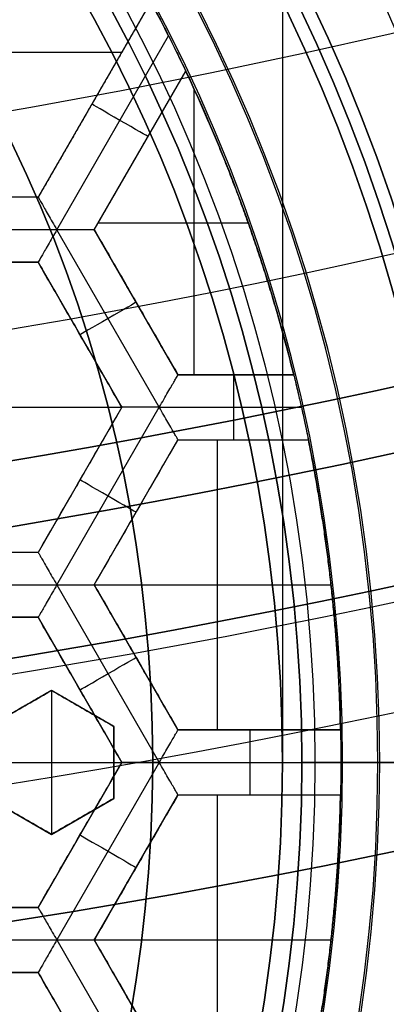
# Model space of a CAD drawing. Header units: centimetres. Extents: x -14.2 to 14.2, y -23.9 to 0.
# Tile 58 of 256: x 0.499 to 0.64, y -23.143 to -22.764. Entities that reach past the tile are written whole.
import ezdxf

# ---------------------------------------------------------------- set-up
doc = ezdxf.new("R2010")
doc.units = ezdxf.units.CM
doc.layers.add('Default', color=7, linetype='Continuous', true_color=0x000000)

# ---------------------------------------------------------------- blocks, each defined once
blk = doc.blocks.new('Block 10')
at = {"layer": 'Default', "extrusion": (0, -1, 0)}
for centre, radius in [((0, 20, 11.64412), 3.05615), ((0, 20, 11.74394), 3.15), ((0, 20, 12.75), 3.15), ((0, 20, 12.8), 3.15), ((0, 20, 12.85), 3.15), ((0, 20, 13.5), 3), ((0, 20, 16.45), 3.05), ((0, 20, 16.45), 2.975), ((0, 20, 16.65), 3.05)]:
    blk.add_arc(centre, radius, 0, 180, dxfattribs=at)
at = {"layer": 'Default', "extrusion": (0, 1, 0)}
for centre, radius in [((0, 20, -11.82197), 3.15), ((0, 20, -11.9), 3.15), ((0, 20, -13.625), 3), ((0, 20, -13.75), 3), ((0, 20, -16.08611), 2.84213), ((0, 20, -16.3051), 3.09762), ((0, 20, -16.41899), 3.15), ((0, 20, -16.5345), 3.15), ((0, 20, -16.55), 3.05), ((0, 20, -16.55), 2.975), ((0, 20, -16.65), 3.15), ((0, 20, -16.65), 2.975), ((0, 20, -16.7), 2.925), ((0, 20, -16.7), 2.925)]:
    blk.add_arc(centre, radius, 0, 180, dxfattribs=at)

msp = doc.modelspace()

# ---------------------------------------------------------------- linework, layer by layer
at = {"layer": 'Default'}
for p, q in [((0.54931, -22.75715, -4.30625), (0.50585, -22.83242, -4.30625)), ((0.51307, -22.84492, -4.3525), (0.55614, -22.77033, -4.3525)), ((0.4091, -22.77657, -4.2725), (0.5381, -22.77657, -4.2725)), ((0.5275, -22.84492, -4.30625), (0.56275, -22.78388, -4.30625)), ((0.56593, -22.90078, -4.2725), (0.56593, -22.7907, -4.2725)), ((0.52758, -22.79479, -4.34), (0.52758, -22.79479, -4.2725)), ((0.54512, -22.8144, -4.34), (0.54512, -22.8144, -4.2725)), ((0.50585, -22.83242, -4.30625), (0.44135, -22.83242, -4.30625)), ((0.51307, -22.84492, -4.3525), (0.43413, -22.84492, -4.3525)), ((0.55254, -22.91328, -4.3525), (0.51307, -22.84492, -4.3525)), ((0.55975, -22.90078, -4.30625), (0.5275, -22.84492, -4.30625)), ((0.529, -22.84233, -4.2725), (0.58684, -22.84233, -4.2725)), ((0.44135, -22.85742, -4.30625), (0.50585, -22.85742, -4.30625)), ((0.50585, -22.85742, -4.30625), (0.5381, -22.91328, -4.30625)), ((0.54363, -22.87285, -4.34), (0.54363, -22.87285, -4.2725)), ((0.52197, -22.88535, -4.34), (0.52197, -22.88535, -4.2725)), ((0.60435, -22.90078, -4.30625), (0.55975, -22.90078, -4.30625)), ((0.58205, -22.90078, -4.34), (0.58205, -22.90078, -4.2725)), ((0.4091, -22.91328, -4.2725), (0.5381, -22.91328, -4.2725)), ((0.5381, -22.91328, -4.30625), (0.50585, -22.96914, -4.30625)), ((0.51307, -22.98164, -4.3525), (0.55254, -22.91328, -4.3525)), ((0.55254, -22.91328, -4.3525), (0.6073, -22.91328, -4.3525)), ((0.5275, -22.98164, -4.30625), (0.55975, -22.92578, -4.30625)), ((0.55975, -22.92578, -4.30625), (0.60998, -22.92578, -4.30625)), ((0.57494, -23.0375, -4.2725), (0.57494, -22.92578, -4.2725)), ((0.58487, -22.92578, -4.34), (0.58487, -22.92578, -4.2725)), ((0.52197, -22.94121, -4.34), (0.52197, -22.94121, -4.2725)), ((0.54363, -22.95371, -4.34), (0.54363, -22.95371, -4.2725)), ((0.50585, -22.96914, -4.30625), (0.44135, -22.96914, -4.30625)), ((0.43413, -22.98164, -4.3525), (0.51307, -22.98164, -4.3525)), ((0.51307, -22.98164, -4.3525), (0.55253, -23.05, -4.3525)), ((0.5275, -22.98164, -4.2725), (0.61874, -22.98164, -4.2725)), ((0.5275, -22.98164, -4.34), (0.55975, -23.0375, -4.34)), ((0.55975, -23.0375, -4.30625), (0.5275, -22.98164, -4.30625)), ((0.44135, -22.99414, -4.30625), (0.50585, -22.99414, -4.30625)), ((0.50585, -22.99414, -4.30625), (0.5381, -23.05, -4.30625)), ((0.54363, -23.00957, -4.34), (0.54363, -23.00957, -4.2725)), ((0.511, -23.02229, -3.12572), (0.487, -23.03614, -3.12572)), ((0.535, -23.03614, -3.13018), (0.511, -23.02229, -3.13018)), ((0.511, -23.02229, -3.145), (0.511, -23.07771, -3.145)), ((0.52197, -23.02207, -4.34), (0.52197, -23.02207, -4.2725)), ((0.499, -23.02922, -3.145), (0.499, -23.02922, -3.11089)), ((0.523, -23.02922, -3.145), (0.523, -23.02922, -3.11961)), ((0.535, -23.06386, -3.13442), (0.535, -23.03614, -3.13442)), ((0.62237, -23.0375, -4.30625), (0.55975, -23.0375, -4.30625)), ((0.59106, -23.0375, -4.34), (0.59106, -23.0375, -4.2725)), ((0.4091, -23.05, -4.2725), (0.5381, -23.05, -4.2725)), ((0.487, -23.05, -3.145), (0.535, -23.05, -3.145)), ((0.5381, -23.05, -4.30625), (0.50585, -23.10586, -4.30625)), ((0.55253, -23.05, -4.3525), (0.51306, -23.11836, -4.3525)), ((0.535, -23.05, -3.145), (0.535, -23.05, -3.12383)), ((0.55, -23.05, -3.1125), (0.6075, -23.05, -3.1125)), ((0.55253, -23.05, -4.3525), (0.6225, -23.05, -4.3525)), ((0.6, -23.05, -3), (0.6, -23.05, -3.1)), ((0.6, -23.05, -3.1), (0.7025, -23.05, -3.1)), ((0.6075, -23.05, -4.37848), (0.6225, -23.05, -4.3525)), ((0.6375, -23.05, -4.3975), (0.6075, -23.05, -4.3975)), ((0.6075, -23.05, -3.145), (0.62317, -23.05, -3.145)), ((0.63677, -23.05, -3.1075), (0.6725, -23.05, -3.1075)), ((0.487, -23.06386, -3.12572), (0.511, -23.07771, -3.12572)), ((0.511, -23.07771, -3.13018), (0.535, -23.06386, -3.13018)), ((0.5275, -23.11836, -4.30625), (0.55975, -23.0625, -4.30625)), ((0.55975, -23.0625, -4.30625), (0.62237, -23.0625, -4.30625)), ((0.57494, -23.17422, -4.2725), (0.57494, -23.0625, -4.2725)), ((0.59106, -23.0625, -4.34), (0.59106, -23.0625, -4.2725)), ((0.499, -23.07078, -3.145), (0.499, -23.07078, -3.11089)), ((0.523, -23.07078, -3.145), (0.523, -23.07078, -3.11961)), ((0.52197, -23.07793, -4.34), (0.52197, -23.07793, -4.2725)), ((0.54363, -23.09043, -4.34), (0.54363, -23.09043, -4.2725)), ((0.50585, -23.10586, -4.30625), (0.44135, -23.10586, -4.30625)), ((0.43413, -23.11836, -4.3525), (0.51306, -23.11836, -4.3525)), ((0.51307, -23.11836, -4.3525), (0.55253, -23.18672, -4.3525)), ((0.5275, -23.11836, -4.2725), (0.61874, -23.11836, -4.2725)), ((0.55975, -23.17422, -4.30625), (0.5275, -23.11836, -4.30625)), ((0.44135, -23.13086, -4.30625), (0.50585, -23.13086, -4.30625)), ((0.50585, -23.13086, -4.30625), (0.5381, -23.18672, -4.30625))]:
    msp.add_line(p, q, dxfattribs=at)
at = {"layer": 'Default', "extrusion": (1, 0, 0)}
for centre, radius, start, end in [((-20.05, -3, 0.6), 3, 90, 180), ((-22.91328, -4.34, 0.58126), 0.0125, 180, 0), ((-23.05, -4.34, 0.58752), 0.0125, 180, 0)]:
    msp.add_arc(centre, radius, start, end, dxfattribs=at)
at = {"layer": 'Default', "extrusion": (0, 0, -1)}
for centre, radius, start, end in [((0, -23.05, 3), 0.9, 90, 270), ((0, -23.05, 3.79), 0.9, 90, 270), ((0, -23.05, 4.6), 0.855, 90, 270), ((0, -23.05, 4.28676), 0.835, 90, 270), ((0, -23.05, 4.3375), 0.82, 0, 180), ((0, -23.05, 4.295), 0.8075, 90, 270), ((0, -23.05, 4.3125), 0.795, 0, 180), ((0, -23.05, 4.17865), 0.775, 90, 180), ((0, -23.05, 4.2025), 0.7575, 0, 180), ((0, -23.05, 4.245), 0.7575, 90, 270), ((0, -23.05, 4.2725), 0.7275, 0, 180), ((0, -23.05, 3.125), 0.6775, 0, 180), ((0, -23.05, 3.135), 0.6775, 0, 180), ((0, -23.05, 3.1075), 0.6725, 0, 180), ((0, -23.05, 3.145), 0.6725, 0, 180), ((0, -23.05, 4.2725), 0.6675, 0, 180), ((0, -23.05, 3.12652), 0.6125, 0, 180), ((0, -23.05, 3.1125), 0.6075, 0, 180), ((0, -23.05, 3.145), 0.6075, 0, 180), ((0, -23.05, 3.05), 0.6, 90, 270), ((0, -23.05, 3.1209), 0.55, 0, 180), ((0, -23.05, 4.3525), 0.6225, 153.3027, 167.31294), ((0, -23.05, 4.2725), 0.6225, 154.69044, 166.13081), ((0, -23.05, 4.3525), 0.6225, 167.31294, 180.00004), ((0, -23.05, 4.2725), 0.6225, 168.4896, 178.84941), ((0, -23.05, 4.3375), 0.82, 180, 0), ((0, -23.05, 4.3125), 0.795, 180, 0), ((0, -23.05, 4.2025), 0.7575, 180, 0), ((0, -23.05, 4.2725), 0.7275, 180, 0), ((0, -23.05, 3.125), 0.6775, 180, 0), ((0, -23.05, 3.135), 0.6775, 180, 0), ((0, -23.05, 3.145), 0.6725, 180, 0), ((0, -23.05, 3.1075), 0.6725, 180, 0), ((0, -23.05, 4.2725), 0.6675, 180, 0), ((0, -23.05, 3.12652), 0.6125, 180, 0), ((0, -23.05, 3.145), 0.6075, 180, 0), ((0, -23.05, 3.1125), 0.6075, 180, 0), ((0, -23.05, 4.37848), 0.6075, 180, 0), ((0, -23.05, 4.3975), 0.6075, 180, 0), ((0, -23.05, 3.1209), 0.55, 180, 0), ((0, -23.05, 4.3525), 0.6225, 180.00004, 192.68702), ((0, -23.05, 4.2725), 0.6225, 181.15059, 191.5104)]:
    msp.add_arc(centre, radius, start, end, dxfattribs=at)
at = {"layer": 'Default'}
for centre, radius, start, end in [((0, -23.05, -4.58), 0.835, 270, 90), ((0, -23.05, -4.43338), 0.835, 270, 90), ((0, -23.05, -4.3125), 0.7825, 0, 180), ((0, -23.05, -4.207), 0.775, 270, 90), ((0, -23.05, -4.19283), 0.775, 270, 90), ((0, -23.05, -4.2875), 0.7575, 0, 180), ((0, -23.05, -4.245), 0.7575, 0, 180), ((0, -23.05, -3.1), 0.7025, 0, 180), ((0, -23.05, -3.145), 0.6775, 0, 180), ((0, -23.05, -3.12625), 0.6725, 0, 180), ((0, -23.05, -4.3675), 0.6675, 0, 180), ((0, -23.05, -4.32), 0.6675, 0, 180), ((0, -23.05, -4.3975), 0.6375, 0, 180), ((0, -23.05, -3.1075), 0.63677, 0, 180), ((0, -23.05, -3.145), 0.62317, 0, 180), ((0, -23.05, -4.37848), 0.6075, 0, 180), ((0, -23.05, -4.3975), 0.6075, 0, 180), ((0, -23.05, -4.38799), 0.6075, 0, 180), ((0, -23.05, -3.12875), 0.6075, 0, 180), ((0, -23.05, -3), 0.6, 270, 90), ((0, -23.05, -3.1), 0.6, 270, 90), ((0, -23.05, -3.1125), 0.55, 0, 180), ((0, -23.05, -3.12929), 0.55, 0, 180), ((0, -23.05, -4.3575), 0.7275, 10, 35), ((0, -23.05, -4.3525), 0.6225, 26.6973, 33.30284), ((0, -23.05, -4.3125), 0.7825, 180, 0), ((0, -23.05, -4.2875), 0.7575, 180, 0), ((0, -23.05, -4.245), 0.7575, 180, 0), ((0, -23.05, -3.1), 0.7025, 180, 0), ((0, -23.05, -3.145), 0.6775, 180, 0), ((0, -23.05, -3.12625), 0.6725, 180, 0), ((0, -23.05, -4.3675), 0.6675, 180, 0), ((0, -23.05, -4.32), 0.6675, 180, 0), ((0, -23.05, -4.3975), 0.6375, 180, 0), ((0, -23.05, -3.1075), 0.63677, 180, 0), ((0, -23.05, -3.145), 0.62317, 180, 0), ((0, -23.05, -3.12875), 0.6075, 180, 0), ((0, -23.05, -4.38799), 0.6075, 180, 0), ((0, -23.05, -3.12929), 0.55, 180, 0), ((0, -23.05, -3.1125), 0.55, 180, 0), ((0, -23.05, -4.17865), 0.775, 270, 0)]:
    msp.add_arc(centre, radius, start, end, dxfattribs=at)
at = {"layer": 'Default', "extrusion": (0.5, 0.866025, 0)}
msp.add_arc((-11.86679, -4.34, -19.47913), 0.0125, 180, 0, dxfattribs=at)
at = {"layer": 'Default', "extrusion": (-0.5, 0.866025, -1.77636e-14)}
msp.add_arc((10.97813, -4.34, -20.08029), 0.0125, 180, 360, dxfattribs=at)
at = {"layer": 'Default', "extrusion": (0.5, 0.866025, 1.77636e-14)}
msp.add_arc((-11.93515, -4.34, -19.60669), 0.0125, 180, 360, dxfattribs=at)
at = {"layer": 'Default', "extrusion": (0.5, -0.866025, 0)}
msp.add_arc((-11.04649, -4.34, 20.19869), 0.0125, 180, 360, dxfattribs=at)
at = {"layer": 'Default', "extrusion": (0, 1, 0)}
msp.add_arc((-0.6375, -4.3675, -23.05), 0.03, 180, 270, dxfattribs=at)
at = {"layer": 'Default', "extrusion": (-0.5, -0.866025, -1.77636e-14)}
msp.add_arc((12.00351, -4.34, 19.72509), 0.0125, 180, 0, dxfattribs=at)
at = {"layer": 'Default'}
for points, degree in [([(0, -22.15, -4.58), (0.02354, -22.15, -4.58), (0.07064, -22.15184, -4.57997), (0.14099, -22.16018, -4.57998), (0.21022, -22.17395, -4.57998), (0.27839, -22.19316, -4.57998), (0.34478, -22.21766, -4.57998), (0.40892, -22.24722, -4.57998), (0.47076, -22.28185, -4.57998), (0.5295, -22.32111, -4.57998), (0.58506, -22.36489, -4.57998), (0.63709, -22.41299, -4.57998), (0.68501, -22.46483, -4.57998), (0.72886, -22.52044, -4.57998), (0.76818, -22.5793, -4.57998), (0.80269, -22.64091, -4.57998), (0.83237, -22.70527, -4.57998), (0.85682, -22.77158, -4.57998), (0.87602, -22.83963, -4.57998), (0.88984, -22.90913, -4.57998), (0.89814, -22.97925, -4.57998), (0.90093, -23.05, -4.57998), (0.89814, -23.12075, -4.57998), (0.88985, -23.19086, -4.57998), (0.87602, -23.26037, -4.57998), (0.85682, -23.32842, -4.57998), (0.83237, -23.39473, -4.57998), (0.80269, -23.45909, -4.57998), (0.76819, -23.52069, -4.57998), (0.72886, -23.57956, -4.57998), (0.68501, -23.63517, -4.57998), (0.63709, -23.68701, -4.57998), (0.58506, -23.73511, -4.57998), (0.52951, -23.77889, -4.57998), (0.47076, -23.81815, -4.57998), (0.40892, -23.85278, -4.57998), (0.34478, -23.88234, -4.57998), (0.27839, -23.90684, -4.57998), (0.21023, -23.92605, -4.57998), (0.14099, -23.93982, -4.57998), (0.07064, -23.94816, -4.57997), (0.02354, -23.95, -4.58), (0, -23.95, -4.58)], 3), ([(0, -22.17001, -4.59999), (0.02307, -22.17001, -4.59999), (0.06904, -22.17183, -4.6), (0.13786, -22.17997, -4.6), (0.20555, -22.19343, -4.6), (0.2722, -22.21222, -4.6), (0.33711, -22.23617, -4.6), (0.39982, -22.26508, -4.6), (0.46029, -22.29894, -4.6), (0.51773, -22.33732, -4.6), (0.57205, -22.38013, -4.6), (0.62292, -22.42716, -4.6), (0.66977, -22.47785, -4.6), (0.71265, -22.53222, -4.6), (0.7511, -22.58977, -4.6), (0.78484, -22.65001, -4.6), (0.81385, -22.71294, -4.6), (0.83776, -22.77777, -4.6), (0.85654, -22.84431, -4.6), (0.87005, -22.91227, -4.6), (0.87816, -22.98082, -4.6), (0.88089, -23.05, -4.6), (0.87816, -23.11918, -4.6), (0.87005, -23.18773, -4.6), (0.85654, -23.25569, -4.6), (0.83776, -23.32222, -4.6), (0.81385, -23.38706, -4.6), (0.78484, -23.44999, -4.6), (0.7511, -23.51022, -4.6), (0.71265, -23.56778, -4.6), (0.66978, -23.62215, -4.6), (0.62292, -23.67284, -4.6), (0.57205, -23.71987, -4.6), (0.51773, -23.76268, -4.6), (0.46029, -23.80106, -4.6), (0.39983, -23.83492, -4.6), (0.33711, -23.86382, -4.6), (0.2722, -23.88778, -4.6), (0.20555, -23.90657, -4.6), (0.13786, -23.92003, -4.6), (0.06904, -23.92817, -4.6), (0.02307, -23.92999, -4.59999), (0, -23.92999, -4.59999)], 3), ([(0.54931, -22.75715, -4.2725), (0.52758, -22.79479, -4.2725), (0.50585, -22.83242, -4.2725)], 2), ([(0.54931, -22.75715, -4.34), (0.52758, -22.79479, -4.34), (0.50585, -22.83243, -4.34)], 2), ([(0.55614, -22.77033, -4.3525), (0.55671, -22.77147, -4.3525), (0.55781, -22.77366, -4.35224), (0.55933, -22.77677, -4.35111), (0.56061, -22.7794, -4.3494), (0.56159, -22.78144, -4.34729), (0.56227, -22.78286, -4.34495), (0.56266, -22.78369, -4.3425), (0.56275, -22.78388, -4.34084), (0.56275, -22.78388, -4.34)], 3), ([(0.5275, -22.84492, -4.2725), (0.54512, -22.8144, -4.2725), (0.56275, -22.78388, -4.2725)], 2), ([(0.5275, -22.84492, -4.34), (0.54512, -22.8144, -4.34), (0.56275, -22.78388, -4.34)], 2), ([(0.56275, -22.78388, -4.34), (0.56275, -22.78388, -4.30625), (0.56275, -22.78388, -4.2725)], 2), ([(0.50585, -22.83242, -4.2725), (0.4736, -22.83242, -4.2725), (0.44135, -22.83242, -4.2725)], 2), ([(0.50585, -22.83243, -4.34), (0.4736, -22.83243, -4.34), (0.44135, -22.83243, -4.34)], 2), ([(0.50585, -22.83243, -4.34), (0.50585, -22.83242, -4.30625), (0.50585, -22.83242, -4.2725)], 2), ([(0.50585, -22.83243, -4.34), (0.50585, -22.83243, -4.34086), (0.50596, -22.8326, -4.34258), (0.50642, -22.8334, -4.34509), (0.5072, -22.83475, -4.34744), (0.5083, -22.83665, -4.34952), (0.50969, -22.83907, -4.35117), (0.51131, -22.84188, -4.35225), (0.51248, -22.8439, -4.3525), (0.51307, -22.84492, -4.3525)], 3), ([(0.58609, -22.84024, -4.3525), (0.58609, -22.84024, -4.3125), (0.58609, -22.84024, -4.2725)], 2), ([(0.51307, -22.84492, -4.3525), (0.51248, -22.84595, -4.3525), (0.51131, -22.84797, -4.35225), (0.50969, -22.85078, -4.35117), (0.50829, -22.85319, -4.34952), (0.5072, -22.85509, -4.34744), (0.50642, -22.85644, -4.34509), (0.50596, -22.85724, -4.34258), (0.50585, -22.85742, -4.34086), (0.50585, -22.85742, -4.34)], 3), ([(0.5275, -22.84492, -4.34), (0.5275, -22.84492, -4.34086), (0.5273, -22.84492, -4.34258), (0.52637, -22.84492, -4.34509), (0.52481, -22.84492, -4.34744), (0.52262, -22.84492, -4.34952), (0.51983, -22.84492, -4.35117), (0.51659, -22.84492, -4.35225), (0.51425, -22.84492, -4.3525), (0.51307, -22.84492, -4.3525)], 3), ([(0.5275, -22.84492, -4.2725), (0.5275, -22.84492, -4.30625), (0.5275, -22.84492, -4.34)], 2), ([(0.55975, -22.90078, -4.2725), (0.54363, -22.87285, -4.2725), (0.5275, -22.84492, -4.2725)], 2), ([(0.5275, -22.84492, -4.34), (0.54363, -22.87285, -4.34), (0.55975, -22.90078, -4.34)], 2), ([(0.50585, -22.85742, -4.2725), (0.4736, -22.85742, -4.2725), (0.44135, -22.85742, -4.2725)], 2), ([(0.50585, -22.85742, -4.34), (0.4736, -22.85742, -4.34), (0.44135, -22.85742, -4.34)], 2), ([(0.50585, -22.85742, -4.34), (0.50585, -22.85742, -4.30625), (0.50585, -22.85742, -4.2725)], 2), ([(0.50585, -22.85742, -4.2725), (0.52197, -22.88535, -4.2725), (0.5381, -22.91328, -4.2725)], 2), ([(0.5381, -22.91328, -4.34), (0.52198, -22.88535, -4.34), (0.50585, -22.85742, -4.34)], 2), ([(0.55253, -22.91328, -4.3525), (0.55313, -22.91226, -4.3525), (0.5543, -22.91024, -4.35225), (0.55592, -22.90743, -4.35117), (0.55731, -22.90501, -4.34952), (0.55841, -22.90311, -4.34744), (0.55919, -22.90177, -4.34509), (0.55965, -22.90097, -4.34258), (0.55975, -22.90078, -4.34086), (0.55975, -22.90078, -4.34)], 3), ([(0.55975, -22.90078, -4.2725), (0.58205, -22.90078, -4.2725), (0.60435, -22.90078, -4.2725)], 2), ([(0.55975, -22.90078, -4.34), (0.58205, -22.90078, -4.34), (0.60435, -22.90078, -4.34)], 2), ([(0.55975, -22.90078, -4.34), (0.55975, -22.90078, -4.30625), (0.55975, -22.90078, -4.2725)], 2), ([(0.60435, -22.90078, -4.2725), (0.60435, -22.90078, -4.30625), (0.60435, -22.90078, -4.34)], 2), ([(0.5381, -22.91328, -4.2725), (0.52197, -22.94121, -4.2725), (0.50585, -22.96914, -4.2725)], 2), ([(0.5381, -22.91328, -4.34), (0.52198, -22.94121, -4.34), (0.50585, -22.96914, -4.34)], 2), ([(0.5381, -22.91328, -4.34), (0.5381, -22.91328, -4.30625), (0.5381, -22.91328, -4.2725)], 2), ([(0.55253, -22.91328, -4.3525), (0.55135, -22.91328, -4.3525), (0.54902, -22.91328, -4.35225), (0.54577, -22.91328, -4.35117), (0.54299, -22.91328, -4.34952), (0.54079, -22.91328, -4.34744), (0.53923, -22.91328, -4.34509), (0.53831, -22.91328, -4.34258), (0.5381, -22.91328, -4.34086), (0.5381, -22.91328, -4.34)], 3), ([(0.55975, -22.92578, -4.34), (0.55975, -22.92578, -4.34086), (0.55965, -22.92561, -4.34258), (0.55919, -22.9248, -4.34509), (0.55841, -22.92346, -4.34744), (0.55731, -22.92156, -4.34952), (0.55592, -22.91914, -4.35117), (0.55429, -22.91633, -4.35225), (0.55313, -22.91431, -4.3525), (0.55253, -22.91328, -4.3525)], 3), ([(0.6073, -22.91328, -4.3525), (0.60752, -22.91425, -4.3525), (0.60794, -22.91612, -4.35228), (0.60852, -22.91881, -4.35133), (0.60903, -22.9212, -4.34981), (0.60945, -22.92319, -4.3478), (0.60975, -22.92466, -4.34542), (0.60994, -22.92558, -4.34277), (0.60998, -22.92578, -4.34094), (0.60998, -22.92578, -4.34)], 3), ([(0.5275, -22.98164, -4.2725), (0.54363, -22.95371, -4.2725), (0.55975, -22.92578, -4.2725)], 2), ([(0.5275, -22.98164, -4.34), (0.54363, -22.95371, -4.34), (0.55975, -22.92578, -4.34)], 2), ([(0.55975, -22.92578, -4.2725), (0.58487, -22.92578, -4.2725), (0.60998, -22.92578, -4.2725)], 2), ([(0.55975, -22.92578, -4.34), (0.58487, -22.92578, -4.34), (0.60998, -22.92578, -4.34)], 2), ([(0.55975, -22.92578, -4.2725), (0.55975, -22.92578, -4.30625), (0.55975, -22.92578, -4.34)], 2), ([(0.60998, -22.92578, -4.34), (0.60998, -22.92578, -4.30625), (0.60998, -22.92578, -4.2725)], 2), ([(0.50585, -22.96914, -4.2725), (0.4736, -22.96914, -4.2725), (0.44135, -22.96914, -4.2725)], 2), ([(0.50585, -22.96914, -4.34), (0.4736, -22.96914, -4.34), (0.44135, -22.96914, -4.34)], 2), ([(0.50585, -22.96914, -4.34), (0.50585, -22.96914, -4.30625), (0.50585, -22.96914, -4.2725)], 2), ([(0.50585, -22.96914, -4.34), (0.50585, -22.96914, -4.34086), (0.50596, -22.96932, -4.34258), (0.50642, -22.97012, -4.34509), (0.5072, -22.97147, -4.34744), (0.50829, -22.97337, -4.34952), (0.50969, -22.97579, -4.35117), (0.51131, -22.9786, -4.35225), (0.51247, -22.98062, -4.3525), (0.51307, -22.98164, -4.3525)], 3), ([(0.51307, -22.98164, -4.3525), (0.51247, -22.98267, -4.3525), (0.51131, -22.98469, -4.35225), (0.50968, -22.9875, -4.35117), (0.50829, -22.98991, -4.34952), (0.50719, -22.99181, -4.34744), (0.50642, -22.99316, -4.34509), (0.50595, -22.99396, -4.34258), (0.50585, -22.99414, -4.34086), (0.50585, -22.99414, -4.34)], 3), ([(0.51307, -22.98164, -4.3525), (0.51425, -22.98164, -4.3525), (0.51658, -22.98165, -4.35225), (0.51983, -22.98165, -4.35117), (0.52262, -22.98165, -4.34952), (0.52481, -22.98165, -4.34744), (0.52637, -22.98164, -4.34509), (0.52729, -22.98165, -4.34258), (0.5275, -22.98164, -4.34086), (0.5275, -22.98164, -4.34)], 3), ([(0.55975, -23.0375, -4.2725), (0.54363, -23.00957, -4.2725), (0.5275, -22.98164, -4.2725)], 2), ([(0.5275, -22.98164, -4.34), (0.54362, -23.00957, -4.34), (0.55975, -23.0375, -4.34)], 2), ([(0.5275, -22.98164, -4.34), (0.5275, -22.98164, -4.30625), (0.5275, -22.98164, -4.2725)], 2), ([(0.61869, -22.98122, -4.3525), (0.61869, -22.98122, -4.3125), (0.61869, -22.98122, -4.2725)], 2), ([(0.50585, -22.99414, -4.34), (0.4736, -22.99414, -4.34), (0.44135, -22.99414, -4.34)], 2), ([(0.44135, -22.99414, -4.2725), (0.4736, -22.99414, -4.2725), (0.50585, -22.99414, -4.2725)], 2), ([(0.5381, -23.05, -4.34), (0.52197, -23.02207, -4.34), (0.50585, -22.99414, -4.34)], 2), ([(0.50585, -22.99414, -4.2725), (0.52197, -23.02207, -4.2725), (0.5381, -23.05, -4.2725)], 2), ([(0.50585, -22.99414, -4.2725), (0.50585, -22.99414, -4.30625), (0.50585, -22.99414, -4.34)], 2), ([(0.487, -23.03614, -3.10643), (0.48957, -23.03466, -3.10738), (0.49477, -23.03166, -3.10931), (0.50276, -23.02704, -3.11229), (0.50823, -23.02389, -3.11433), (0.511, -23.02229, -3.11537)], 3), ([(0.511, -23.02229, -3.145), (0.499, -23.02922, -3.145), (0.487, -23.03614, -3.145)], 2), ([(0.511, -23.02229, -3.145), (0.511, -23.02229, -3.13018), (0.511, -23.02229, -3.11537)], 2), ([(0.511, -23.02229, -3.11537), (0.51357, -23.02377, -3.11627), (0.51877, -23.02677, -3.11811), (0.52676, -23.03139, -3.12095), (0.53223, -23.03454, -3.1229), (0.535, -23.03614, -3.1239)], 3), ([(0.535, -23.03614, -3.145), (0.523, -23.02922, -3.145), (0.511, -23.02229, -3.145)], 2), ([(0.535, -23.03614, -3.145), (0.535, -23.03614, -3.13445), (0.535, -23.03614, -3.1239)], 2), ([(0.535, -23.03614, -3.1239), (0.535, -23.03768, -3.12388), (0.535, -23.04076, -3.12386), (0.535, -23.04538, -3.12384), (0.535, -23.04846, -3.12383), (0.535, -23.05, -3.12383)], 3), ([(0.535, -23.06386, -3.145), (0.535, -23.05, -3.145), (0.535, -23.03614, -3.145)], 2), ([(0.55253, -23.05, -4.3525), (0.55313, -23.04897, -4.3525), (0.55429, -23.04696, -4.35225), (0.55591, -23.04414, -4.35117), (0.55731, -23.04173, -4.34952), (0.5584, -23.03983, -4.34744), (0.55918, -23.03848, -4.34509), (0.55965, -23.03768, -4.34258), (0.55975, -23.0375, -4.34086), (0.55975, -23.0375, -4.34)], 3), ([(0.55975, -23.0375, -4.2725), (0.59106, -23.0375, -4.2725), (0.62237, -23.0375, -4.2725)], 2), ([(0.55975, -23.0375, -4.34), (0.59106, -23.0375, -4.34), (0.62237, -23.0375, -4.34)], 2), ([(0.55975, -23.0375, -4.34), (0.55975, -23.0375, -4.30625), (0.55975, -23.0375, -4.2725)], 2), ([(0.62237, -23.0375, -4.34), (0.62237, -23.0375, -4.34095), (0.62238, -23.03772, -4.3428), (0.6224, -23.03865, -4.34547), (0.62242, -23.04015, -4.34786), (0.62245, -23.04215, -4.34986), (0.62248, -23.04453, -4.35136), (0.6225, -23.0472, -4.35229), (0.6225, -23.04905, -4.3525), (0.6225, -23.05, -4.3525)], 3), ([(0.62237, -23.0375, -4.2725), (0.62237, -23.0375, -4.30625), (0.62237, -23.0375, -4.34)], 2), ([(0.50585, -23.10586, -4.34), (0.52197, -23.07793, -4.34), (0.5381, -23.05, -4.34)], 2), ([(0.50585, -23.10586, -4.2725), (0.52197, -23.07793, -4.2725), (0.5381, -23.05, -4.2725)], 2), ([(0.535, -23.05, -3.12383), (0.5425, -23.05, -3.12656), (0.55, -23.05, -3.12929)], 2), ([(0.535, -23.05, -3.12383), (0.535, -23.05154, -3.12383), (0.535, -23.05462, -3.12384), (0.535, -23.05924, -3.12386), (0.535, -23.06232, -3.12388), (0.535, -23.06386, -3.1239)], 3), ([(0.55253, -23.05, -4.3525), (0.55135, -23.05, -4.3525), (0.54901, -23.05, -4.35225), (0.54577, -23.05, -4.35117), (0.54298, -23.05, -4.34952), (0.54079, -23.05, -4.34744), (0.53923, -23.05, -4.34509), (0.5383, -23.05, -4.34258), (0.5381, -23.05, -4.34086), (0.5381, -23.05, -4.34)], 3), ([(0.5381, -23.05, -4.2725), (0.5381, -23.05, -4.30625), (0.5381, -23.05, -4.34)], 2), ([(0.55, -23.05, -3.12929), (0.55, -23.05, -3.1209), (0.55, -23.05, -3.1125)], 2), ([(0.55975, -23.0625, -4.34), (0.55975, -23.0625, -4.34086), (0.55964, -23.06232, -4.34258), (0.55918, -23.06152, -4.34509), (0.5584, -23.06017, -4.34744), (0.55731, -23.05827, -4.34952), (0.55591, -23.05586, -4.35117), (0.55429, -23.05305, -4.35225), (0.55313, -23.05103, -4.3525), (0.55253, -23.05, -4.3525)], 3), ([(0.6075, -23.05, -4.37848), (0.6075, -23.05, -4.38799), (0.6075, -23.05, -4.3975)], 2), ([(0.6075, -23.05, -3.145), (0.6075, -23.05, -3.12875), (0.6075, -23.05, -3.1125)], 2), ([(0.6225, -23.05, -4.3525), (0.615, -23.05, -4.36549), (0.6075, -23.05, -4.37848)], 2), ([(0.62317, -23.05, -3.145), (0.61783, -23.05, -3.13576), (0.6125, -23.05, -3.12652)], 2), ([(0.6225, -23.05, -4.3525), (0.6225, -23.05095, -4.3525), (0.6225, -23.0528, -4.35229), (0.62248, -23.05547, -4.35136), (0.62245, -23.05786, -4.34986), (0.62242, -23.05986, -4.34786), (0.6224, -23.06136, -4.34547), (0.62238, -23.06229, -4.3428), (0.62237, -23.0625, -4.34095), (0.62237, -23.0625, -4.34)], 3), ([(0.511, -23.07771, -3.11537), (0.50823, -23.07612, -3.11433), (0.50277, -23.07296, -3.11229), (0.49477, -23.06834, -3.10931), (0.48957, -23.06534, -3.10738), (0.487, -23.06386, -3.10643)], 3), ([(0.487, -23.06386, -3.145), (0.499, -23.07078, -3.145), (0.511, -23.07771, -3.145)], 2), ([(0.535, -23.06386, -3.1239), (0.53223, -23.06546, -3.1229), (0.52676, -23.06862, -3.12095), (0.51876, -23.07323, -3.11811), (0.51357, -23.07623, -3.11627), (0.511, -23.07771, -3.11537)], 3), ([(0.511, -23.07771, -3.145), (0.523, -23.07078, -3.145), (0.535, -23.06386, -3.145)], 2), ([(0.5275, -23.11836, -4.2725), (0.54363, -23.09043, -4.2725), (0.55975, -23.0625, -4.2725)], 2), ([(0.55975, -23.0625, -4.34), (0.54362, -23.09043, -4.34), (0.5275, -23.11836, -4.34)], 2), ([(0.535, -23.06386, -3.145), (0.535, -23.06386, -3.13445), (0.535, -23.06386, -3.1239)], 2), ([(0.55975, -23.0625, -4.2725), (0.59106, -23.0625, -4.2725), (0.62237, -23.0625, -4.2725)], 2), ([(0.55975, -23.0625, -4.34), (0.59106, -23.0625, -4.34), (0.62237, -23.0625, -4.34)], 2), ([(0.55975, -23.0625, -4.2725), (0.55975, -23.0625, -4.30625), (0.55975, -23.0625, -4.34)], 2), ([(0.62237, -23.0625, -4.34), (0.62237, -23.0625, -4.30625), (0.62237, -23.0625, -4.2725)], 2), ([(0.511, -23.07771, -3.145), (0.511, -23.07771, -3.13018), (0.511, -23.07771, -3.11537)], 2), ([(0.50585, -23.10586, -4.2725), (0.4736, -23.10586, -4.2725), (0.44135, -23.10586, -4.2725)], 2), ([(0.44135, -23.10586, -4.34), (0.4736, -23.10586, -4.34), (0.50585, -23.10586, -4.34)], 2), ([(0.50585, -23.10586, -4.34), (0.50585, -23.10586, -4.34086), (0.50595, -23.10604, -4.34258), (0.50641, -23.10684, -4.34509), (0.50719, -23.10819, -4.34744), (0.50829, -23.11009, -4.34952), (0.50968, -23.1125, -4.35117), (0.51131, -23.11532, -4.35225), (0.51247, -23.11733, -4.3525), (0.51307, -23.11836, -4.3525)], 3), ([(0.50585, -23.10586, -4.34), (0.50585, -23.10586, -4.30625), (0.50585, -23.10586, -4.2725)], 2), ([(0.51307, -23.11836, -4.3525), (0.51247, -23.11939, -4.3525), (0.51131, -23.12141, -4.35225), (0.50968, -23.12422, -4.35117), (0.50829, -23.12663, -4.34952), (0.50719, -23.12853, -4.34744), (0.50642, -23.12988, -4.34509), (0.50595, -23.13068, -4.34258), (0.50585, -23.13086, -4.34086), (0.50585, -23.13086, -4.34)], 3), ([(0.51307, -23.11836, -4.3525), (0.51425, -23.11836, -4.3525), (0.51658, -23.11836, -4.35225), (0.51983, -23.11836, -4.35117), (0.52261, -23.11836, -4.34952), (0.52481, -23.11836, -4.34744), (0.52637, -23.11836, -4.34509), (0.52729, -23.11836, -4.34258), (0.5275, -23.11836, -4.34086), (0.5275, -23.11836, -4.34)], 3), ([(0.55975, -23.17422, -4.2725), (0.54363, -23.14629, -4.2725), (0.5275, -23.11836, -4.2725)], 2), ([(0.5275, -23.11836, -4.2725), (0.5275, -23.11836, -4.30625), (0.5275, -23.11836, -4.34)], 2), ([(0.5275, -23.11836, -4.34), (0.54362, -23.14629, -4.34), (0.55975, -23.17422, -4.34)], 2), ([(0.61869, -23.11878, -4.3525), (0.61869, -23.11878, -4.3125), (0.61869, -23.11878, -4.2725)], 2), ([(0.50585, -23.13086, -4.34), (0.4736, -23.13086, -4.34), (0.44135, -23.13086, -4.34)], 2), ([(0.44135, -23.13086, -4.2725), (0.4736, -23.13086, -4.2725), (0.50585, -23.13086, -4.2725)], 2), ([(0.5381, -23.18672, -4.34), (0.52197, -23.15879, -4.34), (0.50585, -23.13086, -4.34)], 2), ([(0.50585, -23.13086, -4.2725), (0.52197, -23.15879, -4.2725), (0.5381, -23.18672, -4.2725)], 2), ([(0.50585, -23.13086, -4.2725), (0.50585, -23.13086, -4.30625), (0.50585, -23.13086, -4.34)], 2)]:
    msp.add_open_spline(points, degree=degree, dxfattribs=at)
for points, knots in [([(0.54931, -22.75715, -4.34), (0.54931, -22.75715, -4.34086), (0.54941, -22.75733, -4.34255), (0.54984, -22.75815, -4.34503), (0.55058, -22.75953, -4.34737), (0.55161, -22.76149, -4.34945), (0.55292, -22.76402, -4.35113), (0.55447, -22.76702, -4.35224), (0.55556, -22.76919, -4.3525), (0.55614, -22.77033, -4.3525)], [-0.2164068, -0.2164068, -0.2164068, -0.2164068, -0.1854911, -0.1545753, -0.1236596, -0.0927439, -0.0618282, -0.0309124, 0, 0, 0, 0]), ([(0.60435, -22.90078, -4.34), (0.60435, -22.90078, -4.34093), (0.6044, -22.90099, -4.34275), (0.60462, -22.90189, -4.34539), (0.60498, -22.90336, -4.34777), (0.60546, -22.90535, -4.34979), (0.60603, -22.90774, -4.35132), (0.60666, -22.91044, -4.35228), (0.60708, -22.91232, -4.3525), (0.6073, -22.91328, -4.3525)], [-0.2001035, -0.2001035, -0.2001035, -0.2001035, -0.1715167, -0.1429298, -0.114343, -0.0857562, -0.0571693, -0.0285825, 0, 0, 0, 0])]:
    msp.add_open_spline(points, degree=3, knots=knots, dxfattribs=at)
for points, weights in [([(0.60435, -22.90078, -4.3125), (0.5894, -22.84025, -4.3125), (0.56275, -22.78388, -4.3125)], [0.997669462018, 0.992612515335, 0.997490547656]), ([(0.62237, -23.0375, -4.3125), (0.62124, -22.98108, -4.3125), (0.60998, -22.92578, -4.3125)], [0.997835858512, 0.993750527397, 0.997815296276]), ([(0.60998, -23.17422, -4.3125), (0.62124, -23.11892, -4.3125), (0.62237, -23.0625, -4.3125)], [0.997815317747, 0.993750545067, 0.997835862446])]:
    msp.add_rational_spline(points, weights, degree=2, dxfattribs=at)

# ---------------------------------------------------------------- block references
at = {"layer": 'Default', "extrusion": (0, -1, 0)}
msp.add_blockref('Block 10', (0, 0), dxfattribs=at)

doc.saveas('drawing.dxf')
